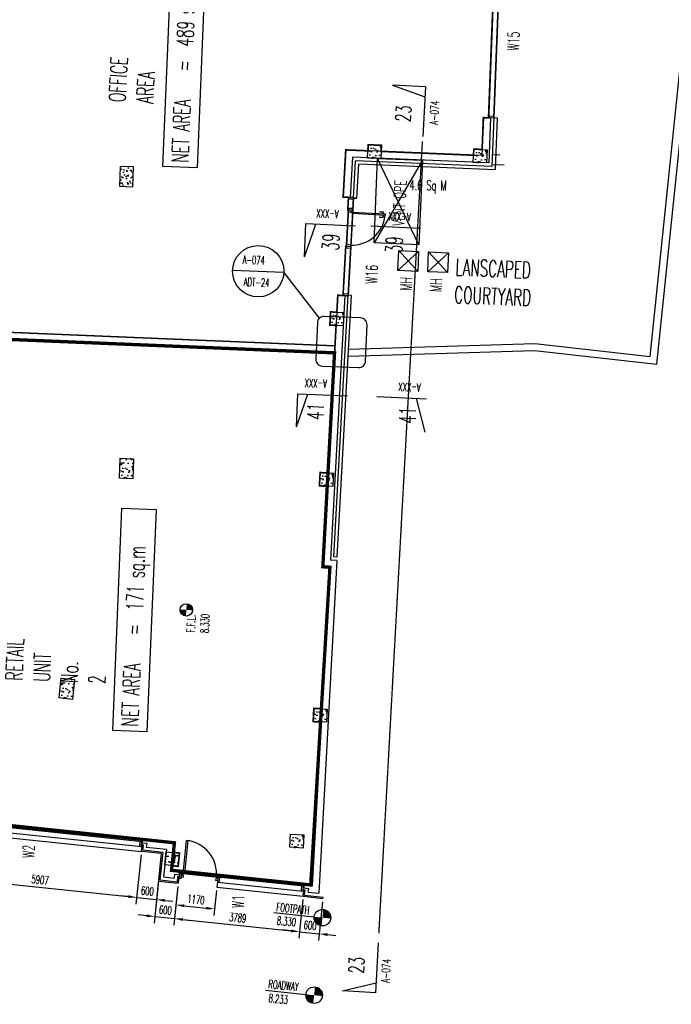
# Model space of a CAD drawing. Header units: millimetres. Extents: x 941089 to 2922714, y 799810 to 1997150.
# Tile 13 of 99: x 979724 to 999374, y 927087 to 956780. Entities that reach past the tile are written whole.
import ezdxf
from ezdxf.enums import TextEntityAlignment as Align

# ---------------------------------------------------------------- set-up
doc = ezdxf.new("R2010")
doc.units = ezdxf.units.MM
doc.header["$LTSCALE"] = 10
doc.header["$PDMODE"] = 3
doc.header["$PDSIZE"] = 5
for name, pattern in [('DASHDOT', [1, 0.5, -0.25, 0, -0.25]), ('L-PL-00$0$CENTER', [2, 1.25, -0.25, 0.25, -0.25]), ('L-PL-00$0$HIDDEN', [0.375, 0.25, -0.125])]:
    doc.linetypes.add(name, pattern=pattern)
doc.layers.get('DEFPOINTS').update_dxf_attribs({"color": 21})
for name, color, linetype in [('COLS-00$0$CONC-SECTION', 6, 'Continuous'), ('COLS-00$0$HATCH', 22, 'Continuous'), ('FO-00$0$PL-00$0$FIT OUT AREA', 21, 'Continuous'), ('L-PL-00$0$18', 21, 'Continuous'), ('L-PL-00$0$35', 3, 'Continuous'), ('L-PL-00$0$AREA-NET', 3, 'Continuous'), ('L-PL-00$0$DOOR', 2, 'Continuous'), ('L-PL-00$0$FIT OUT AREA', 1, 'Continuous'), ('L-PL-00$0$PL-01$0$DOOR', 2, 'Continuous'), ('L-PL-00$0$RED INLINE', 1, 'Continuous'), ('L-PL-00$0$SYMBOL', 6, 'Continuous'), ('L-PL-00$0$TEXT-25', 2, 'Continuous'), ('L-PL-00$0$TEXT-35', 7, 'Continuous'), ('L-PL-00$0$VENTS', 4, 'Continuous'), ('L-PL-00$0$WALL-EXTERNAL', 1, 'Continuous'), ('L-PL-00$0$WALL-INTERNAL', 4, 'Continuous'), ('L-PL-00$0$WINDOW', 2, 'Continuous'), ('L-PL-00$0$zz-dims-stone', 21, 'Continuous'), ('L-PL-00$0$ZZ-ROAD LEVELS', 7, 'Continuous'), ('L-PL-00$0$ZZ-SECTION MARKS', 6, 'Continuous'), ('L-PL-00$0$ZZ-WINDOW-NOS.', 2, 'Continuous'), ('REVISION', 1, 'DASHDOT')]:
    doc.layers.add(name, color=color, linetype=linetype)
doc.styles.add('L-PL-00$0$PL-01$0$STANDARD', font='romans.shx', dxfattribs={"width": 0.6})
doc.styles.add('L-PL-00$0$ROMANS', font='romans.shx', dxfattribs={"width": 0.6})
doc.styles.add('L-PL-00$0$STANDARD', font='romans.shx', dxfattribs={"width": 0.6})
doc.styles.add('L-PL-00$0$SYMBOLS', font='ROMANS.SHX')
doc.dimstyles.new('L-PL-00$0$ROYCETON', dxfattribs={"dimscale": 100, "dimtxt": 2.5, "dimasz": 2.5, "dimexe": 2, "dimexo": 1, "dimgap": 1, "dimtad": 1, "dimdec": 0, "dimtxsty": 'L-PL-00$0$STANDARD', "dimcen": 2.5, "dimclrd": 256, "dimclre": 256, "dimclrt": 2, "dimaunit": 1, "dimazin": 0, "dimtfac": 1, "dimtdec": 0, "dimtmove": 0, "dimatfit": 3, "dimfxl": 0, "dimarcsym": 0})

# ---------------------------------------------------------------- blocks, each defined once
blk = doc.blocks.new('COLS-00')
at = {"layer": 'COLS-00$0$HATCH'}
h = blk.add_hatch(dxfattribs=at)
h.set_pattern_fill('AR-CONC', color=256, scale=2, angle=84.0126, style=0)
h.set_pattern_definition([(137.633483, (63024.68, 2027453.22), (46.89644, 362.74227), [38.1, -419.1]), (82.633483, (63024.7, 2027453.22), (-384.69787, -54.6474), [30.48, -335.28]), (188.084483, (63028.6, 2027483.45), (-337.79964, 308.09611), [32.38, -356.18]), (133.817683, (62923.17, 2027457.4), (106.39961, 538.22369), [57.15, -628.65]), (184.269083, (62932.04, 2027502.27), (-474.82339, 494.8368), [48.57, -534.27]), (78.817483, (62923.17, 2027457.4), (-474.82248, 494.8375), [45.72, -502.92]), (108.633483, (62950.64, 2027507.12), (216.87749, 294.525696), [38.1, -419.1]), (53.633483, (62950.64, 2027507.12), (-362.95793, 138.70953), [30.48, -335.28]), (159.084883, (62968.72, 2027531.67), (-146.08129, 433.23443), [32.38, -356.18]), (125.133483, (63024.68, 2027453.22), (-168.710781, 13.154792), [0, -331.216, 0, -340.36, 0, -336.55]), (95.133483, (63024.68, 2027453.22), (-194.672064, 141.798614), [0, -194.056, 0, -323.596, 0, -128.27]), (55.133483, (63020, 2027340.03), (22.645267, 270.476808), [0, -127, 0, -396.24, 0, -525.78]), (45.133483, (63017.9, 2027289.27), (-38.57658, 298.105503), [0, -165.1, 0, -263.144, 0, -373.38])])
h.paths.add_polyline_path([(990217, 952609), (990234, 953009), (990633, 952992), (990617, 952592)])
h = blk.add_hatch(dxfattribs=at)
h.set_pattern_fill('AR-CONC', color=256, scale=2, angle=84.0126, style=0)
h.set_pattern_definition([(137.633483, (66208.18, 2027321.65), (46.89644, 362.74227), [38.1, -419.1]), (82.633483, (66208.18, 2027321.65), (-384.69787, -54.6474), [30.48, -335.28]), (188.084483, (66212.1, 2027351.88), (-337.79964, 308.09611), [32.38, -356.18]), (133.817683, (66106.67, 2027325.85), (106.39961, 538.22369), [57.15, -628.65]), (184.269083, (66115.53, 2027370.7), (-474.82339, 494.8368), [48.57, -534.27]), (78.817483, (66106.67, 2027325.85), (-474.82248, 494.8375), [45.72, -502.92]), (108.633483, (66134.14, 2027375.56), (216.87749, 294.525696), [38.1, -419.1]), (53.633483, (66134.14, 2027375.56), (-362.95793, 138.70953), [30.48, -335.28]), (159.084883, (66152.2, 2027400.1), (-146.08129, 433.23443), [32.38, -356.18]), (125.133483, (66208.18, 2027321.65), (-168.710781, 13.154792), [0, -331.216, 0, -340.36, 0, -336.55]), (95.133483, (66208.18, 2027321.65), (-194.672064, 141.798614), [0, -194.056, 0, -323.596, 0, -128.27]), (55.133483, (66203.5, 2027208.46), (22.645267, 270.476808), [0, -127, 0, -396.24, 0, -525.78]), (45.133483, (66201.4, 2027157.7), (-38.57658, 298.105503), [0, -165.1, 0, -263.144, 0, -373.38])])
h.paths.add_polyline_path([(993401, 952477), (993417, 952877), (993817, 952860), (993800, 952461)])
h = blk.add_hatch(dxfattribs=at)
h.set_pattern_fill('AR-CONC', color=256, scale=2, angle=-5.3247, style=0)
h.set_pattern_definition([(44.6753, (976378.43, 938559.94), (359.839, -65.554), [38.1, -419.1]), (349.6753, (976378.43, 938559.94), (-34.7215, 387.005), [30.48, -335.28]), (95.1263, (976408.42, 938554.48), (325.118, 321.45), [32.38, -356.18]), (40.8595, (976387.86, 938661.1), (532.016, -134.034), [57.15, -628.65]), (91.311, (976432.2, 938649.93), (518.682, 448.654), [48.57, -534.27]), (345.8593, (976387.86, 938661.1), (518.682, 448.653), [45.72, -502.92]), (15.6753, (976436.1, 938631.1), (282.941, -231.788), [38.1, -419.1]), (320.6753, (976436.1, 938631.1), (157.256, 355.316), [30.48, -335.28]), (66.1267, (976459.66, 938611.78), (440.196, 123.529), [32.38, -356.18]), (32.1753, (976378.43, 938559.94), (21.8439, 167.8071), [0, -331.216, 0, -340.36, 0, -336.55]), (2.1753, (976378.43, 938559.94), (151.656, 187.0949), [0, -194.056, 0, -323.596, 0, -128.27]), (322.1753, (976265.64, 938570.45), (268.9477, -36.5736), [0, -127, 0, -396.24, 0, -525.78]), (312.1753, (976215.06, 938575.17), (299.699, 23.141), [0, -165.1, 0, -263.144, 0, -373.38])])
h.paths.add_polyline_path([(982738, 951756), (983138, 951744), (983156, 952344), (982756, 952356)])
h = blk.add_hatch(dxfattribs=at)
h.set_pattern_fill('AR-CONC', color=256, scale=2, angle=83.2691, style=0)
h.set_pattern_definition([(136.890005, (75910.88, 2034353.78), (51.59935, 362.103216), [38.1, -419.1]), (81.890005, (75910.88, 2034353.78), (-385.37458, -49.65105), [30.48, -335.28]), (187.341005, (75915.18, 2034383.96), (-333.77342, 312.45339), [32.38, -356.18]), (133.074205, (75809.43, 2034359.3), (113.37452, 536.79776), [57.15, -628.65]), (183.525605, (75818.9, 2034404), (-468.36252, 500.95634), [48.57, -534.27]), (78.074005, (75809.43, 2034359.3), (-468.3616, 500.95703), [45.72, -502.92]), (107.890005, (75837.55, 2034408.64), (220.68093, 291.68675), [38.1, -419.1]), (52.890005, (75837.55, 2034408.64), (-361.12751, 143.40751), [30.48, -335.28]), (158.341405, (75855.94, 2034432.95), (-140.44744, 435.09347), [32.38, -356.18]), (124.390005, (75910.88, 2034353.78), (-168.525884, 15.342838), [0, -331.216, 0, -340.36, 0, -336.55]), (94.390005, (75910.88, 2034353.78), (-192.815728, 144.312697), [0, -194.056, 0, -323.596, 0, -128.27]), (54.390005, (75904.73, 2034240.66), (26.153007, 270.160197), [0, -127, 0, -396.24, 0, -525.78]), (44.390005, (75901.98, 2034189.94), (-34.705182, 298.580967), [0, -165.1, 0, -263.144, 0, -373.38])])
h.paths.add_polyline_path([(989078, 947569), (989100, 947968), (989499, 947947), (989478, 947547)])
h = blk.add_hatch(dxfattribs=at)
h.set_pattern_fill('AR-CONC', color=256, scale=2, angle=84.0125, style=0)
h.set_pattern_definition([(137.633438, (55541.83, 2017797.9), (46.89672, 362.742236), [38.1, -419.1]), (82.633438, (55541.83, 2017797.9), (-384.69791, -54.6471), [30.48, -335.28]), (188.084438, (55545.74, 2017828.13), (-337.7994, 308.09638), [32.38, -356.18]), (133.817638, (55440.3, 2017802.1), (106.40003, 538.2236), [57.15, -628.65]), (184.26904, (55449.2, 2017846.95), (-474.823, 494.83717), [48.57, -534.27]), (78.81744, (55440.3, 2017802.1), (-474.8221, 494.83788), [45.72, -502.92]), (108.633438, (55467.8, 2017851.8), (216.877724, 294.525526), [38.1, -419.1]), (53.633438, (55467.8, 2017851.8), (-362.95782, 138.70982), [30.48, -335.28]), (159.084838, (55485.87, 2017876.35), (-146.08095, 433.23454), [32.38, -356.18]), (125.133438, (55541.83, 2017797.9), (-168.710771, 13.154925), [0, -331.216, 0, -340.36, 0, -336.55]), (95.133438, (55541.83, 2017797.9), (-194.671952, 141.798768), [0, -194.056, 0, -323.596, 0, -128.27]), (55.133438, (55537.15, 2017684.72), (22.64548, 270.47679), [0, -127, 0, -396.24, 0, -525.78]), (45.133438, (55535.05, 2017633.96), (-38.576345, 298.105533), [0, -165.1, 0, -263.144, 0, -373.38])])
h.paths.add_polyline_path([(982733, 942953), (982758, 943552), (983158, 943536), (983133, 942936)])
h = blk.add_hatch(dxfattribs=at)
h.set_pattern_fill('AR-CONC', color=256, scale=2, angle=83.2691, style=0)
h.set_pattern_definition([(136.890005, (75595.18, 2029507.87), (51.59935, 362.103216), [38.1, -419.1]), (81.890005, (75595.18, 2029507.87), (-385.37458, -49.65105), [30.48, -335.28]), (187.341005, (75599.48, 2029538.05), (-333.77342, 312.45339), [32.38, -356.18]), (133.074205, (75493.73, 2029513.4), (113.37452, 536.79776), [57.15, -628.65]), (183.525605, (75503.2, 2029558.1), (-468.36252, 500.95634), [48.57, -534.27]), (78.074005, (75493.7, 2029513.4), (-468.3616, 500.95703), [45.72, -502.92]), (107.890005, (75521.85, 2029562.73), (220.68093, 291.68675), [38.1, -419.1]), (52.890005, (75521.85, 2029562.73), (-361.12751, 143.40751), [30.48, -335.28]), (158.341405, (75540.24, 2029587.04), (-140.44744, 435.09347), [32.38, -356.18]), (124.390005, (75595.18, 2029507.87), (-168.525884, 15.342838), [0, -331.216, 0, -340.36, 0, -336.55]), (94.390005, (75595.18, 2029507.87), (-192.815728, 144.312697), [0, -194.056, 0, -323.596, 0, -128.27]), (54.390005, (75589.03, 2029394.76), (26.153007, 270.160197), [0, -127, 0, -396.24, 0, -525.78]), (44.390005, (75586.28, 2029344.03), (-34.705182, 298.580967), [0, -165.1, 0, -263.144, 0, -373.38])])
h.paths.add_polyline_path([(988763, 942723), (988784, 943122), (989184, 943101), (989162, 942701)])
h = blk.add_hatch(dxfattribs=at)
h.set_pattern_fill('AR-CONC', color=256, scale=2, angle=80.3916, style=0)
h.set_pattern_definition([(134.01248, (123458.63, 2067581.47), (69.7123, 359.0563), [38.1, -419.1]), (79.01248, (123458.63, 2067581.47), (-387.38121, -30.24219), [30.48, -335.28]), (184.46348, (123464.44, 2067611.4), (-317.66704, 328.81524), [32.38, -356.18]), (130.19668, (123357.6, 2067592.07), (140.17945, 530.42939), [57.15, -628.65]), (180.64808, (123369.27, 2067636.27), (-442.62338, 523.83705), [48.57, -534.27]), (75.19648, (123357.6, 2067592.07), (-442.62243, 523.8377), [45.72, -502.92]), (105.01248, (123388.15, 2067639.94), (235.0457, 280.240523), [38.1, -419.1]), (50.01248, (123388.15, 2067639.94), (-353.47294, 161.35572), [30.48, -335.28]), (155.46388, (123407.73, 2067663.3), (-118.428145, 441.5955), [32.38, -356.18]), (121.51248, (123458.63, 2067581.47), (-167.543166, 23.783691), [0, -331.216, 0, -340.36, 0, -336.55]), (91.51248, (123458.63, 2067581.47), (-185.327944, 153.810314), [0, -194.056, 0, -323.596, 0, -128.27]), (51.51248, (123446.82, 2067468.8), (39.682392, 268.506648), [0, -127, 0, -396.24, 0, -525.78]), (41.51248, (123441.52, 2067418.28), (-19.672306, 299.946735), [0, -165.1, 0, -263.144, 0, -373.38])])
h.paths.add_polyline_path([(980917, 936325), (980979, 936921), (981377, 936880), (981315, 936283)])
h = blk.add_hatch(dxfattribs=at)
h.set_pattern_fill('AR-CONC', color=256, scale=2, angle=83.2691, style=0)
h.set_pattern_definition([(136.890005, (75407.6, 2022397.15), (51.59935, 362.103216), [38.1, -419.1]), (81.890005, (75407.6, 2022397.15), (-385.37458, -49.65105), [30.48, -335.28]), (187.341005, (75411.9, 2022427.33), (-333.77342, 312.45339), [32.38, -356.18]), (133.074205, (75306.15, 2022402.66), (113.37452, 536.79776), [57.15, -628.65]), (183.525605, (75315.6, 2022447.4), (-468.36252, 500.95634), [48.57, -534.27]), (78.074005, (75306.15, 2022402.66), (-468.3616, 500.95703), [45.72, -502.92]), (107.890005, (75334.27, 2022452), (220.68093, 291.68675), [38.1, -419.1]), (52.890005, (75334.27, 2022452), (-361.12751, 143.40751), [30.48, -335.28]), (158.341405, (75352.66, 2022476.3), (-140.44744, 435.09347), [32.38, -356.18]), (124.390005, (75407.6, 2022397.15), (-168.525884, 15.342838), [0, -331.216, 0, -340.36, 0, -336.55]), (94.390005, (75407.6, 2022397.15), (-192.815728, 144.312697), [0, -194.056, 0, -323.596, 0, -128.27]), (54.390005, (75401.45, 2022284.03), (26.153007, 270.160197), [0, -127, 0, -396.24, 0, -525.78]), (44.390005, (75398.7, 2022233.3), (-34.705182, 298.580967), [0, -165.1, 0, -263.144, 0, -373.38])])
h.paths.add_polyline_path([(988575, 935612), (988597, 936012), (988996, 935990), (988974, 935591)])
h = blk.add_hatch(dxfattribs=at)
h.set_pattern_fill('AR-CONC', color=256, scale=2, angle=83.2691, style=0)
h.set_pattern_definition([(136.890005, (74700.82, 2018605.7), (51.59935, 362.103216), [38.1, -419.1]), (81.890005, (74700.8, 2018605.7), (-385.37458, -49.65105), [30.48, -335.28]), (187.341005, (74705.1, 2018635.87), (-333.77342, 312.45339), [32.38, -356.18]), (133.074205, (74599.37, 2018611.2), (113.37452, 536.79776), [57.15, -628.65]), (183.525605, (74608.8, 2018655.94), (-468.36252, 500.95634), [48.57, -534.27]), (78.074005, (74599.37, 2018611.2), (-468.3616, 500.95703), [45.72, -502.92]), (107.890005, (74627.48, 2018660.55), (220.68093, 291.68675), [38.1, -419.1]), (52.890005, (74627.5, 2018660.55), (-361.12751, 143.40751), [30.48, -335.28]), (158.341405, (74645.87, 2018684.86), (-140.44744, 435.09347), [32.38, -356.18]), (124.390005, (74700.82, 2018605.69), (-168.525884, 15.342838), [0, -331.216, 0, -340.36, 0, -336.55]), (94.390005, (74700.82, 2018605.7), (-192.815728, 144.312697), [0, -194.056, 0, -323.596, 0, -128.27]), (54.390005, (74694.67, 2018492.57), (26.153007, 270.160197), [0, -127, 0, -396.24, 0, -525.78]), (44.390005, (74691.91, 2018441.85), (-34.705182, 298.580967), [0, -165.1, 0, -263.144, 0, -373.38])])
h.paths.add_polyline_path([(987868, 931821), (987890, 932220), (988289, 932198), (988268, 931799)])
h = blk.add_hatch(dxfattribs=at)
h.set_pattern_fill('AR-CONC', color=256, scale=2, angle=-5.9875, style=0)
h.set_pattern_definition([(44.012526, (-137699.12, 76257.1), (359.05636, -69.71201), [38.1, -419.1]), (349.012526, (-137699.12, 76257.1), (-30.2425, 387.38118), [30.48, -335.28]), (94.463526, (-137669.2, 76251.3), (328.81499, 317.66731), [32.38, -356.18]), (40.196726, (-137688.52, 76358.16), (530.4295, -140.17902), [57.15, -628.65]), (90.648126, (-137644.3, 76346.5), (523.83669, 442.6238), [48.57, -534.27]), (345.196526, (-137688.5, 76358.16), (523.83734, 442.62285), [45.72, -502.92]), (15.012526, (-137640.65, 76327.6), (280.240713, -235.045474), [38.1, -419.1]), (320.012526, (-137640.65, 76327.6), (161.35544, 353.47307), [30.48, -335.28]), (65.463926, (-137617.3, 76308), (441.59541, 118.4285), [32.38, -356.18]), (31.512526, (-137699.12, 76257.11), (23.783556, 167.543185), [0, -331.216, 0, -340.36, 0, -336.55]), (1.512526, (-137699.12, 76257.11), (153.810165, 185.328068), [0, -194.056, 0, -323.596, 0, -128.27]), (321.512526, (-137811.79, 76268.93), (268.50668, -39.682175), [0, -127, 0, -396.24, 0, -525.78]), (311.512526, (-137862.3, 76274.23), (299.94672, 19.67255), [0, -165.1, 0, -263.144, 0, -373.38])])
h.paths.add_polyline_path([(984104, 931292), (984145, 931689), (984543, 931648), (984501, 931250)])
at = {"layer": 'COLS-00$0$CONC-SECTION'}
for points in [[(990217, 952609), (990234, 953009), (990633, 952992), (990617, 952592)], [(993401, 952477), (993417, 952877), (993817, 952860), (993800, 952461)], [(982738, 951756), (983138, 951744), (983156, 952344), (982756, 952356)], [(989078, 947569), (989100, 947968), (989499, 947947), (989478, 947547)], [(982733, 942953), (982758, 943552), (983158, 943536), (983133, 942936)], [(988763, 942723), (988784, 943122), (989184, 943101), (989162, 942701)], [(980917, 936325), (980979, 936921), (981377, 936880), (981315, 936283)], [(988575, 935612), (988597, 936012), (988996, 935990), (988974, 935591)], [(987868, 931821), (987890, 932220), (988289, 932198), (988268, 931799)], [(984104, 931292), (984145, 931689), (984543, 931648), (984501, 931250)]]:
    blk.add_lwpolyline(points, close=True, dxfattribs=at)
blk = doc.blocks.new('FO-00')
at = {"layer": 'DEFPOINTS', "color": 5, "const_width": 50}
blk.add_lwpolyline([(994045.1, 958469.1), (993865.5, 953820.2), (993705.6, 953826.4), (993668.5, 952866.6), (993417.1, 952876.9), (993409.5, 952693.5), (990625.7, 952809), (990633.3, 952992), (990233.6, 953008.5), (990226.1, 952825.6), (989556.6, 952853.3), (989477.9, 951430.9), (989638.2, 951422.1), (989617.2, 951040.1), (989636.8, 951039.1), (989576.4, 949940.7), (989556.8, 949941.8), (989474.9, 948461.7), (989315.7, 948470.4), (989288, 947958.1), (989100, 947968.3), (989078.3, 947568.9), (989265.6, 947558.6), (989021, 943109.5), (988784.3, 943122.4), (988762.6, 942723), (988999, 942710), (988865.5, 940280.8), (989079.6, 940269), (988840, 935998.4), (988596.7, 936011.6), (988575, 935612.2), (988817.5, 935598.6), (988541, 930672.5), (988309.3, 930696.8), (985793.4, 930954), (985789.5, 930916.6), (984536.3, 931048.1), (984541, 931092), (984297.3, 931117.6), (984313.2, 931269.6), (984501.4, 931249.9), (984543.2, 931647.7), (984355, 931667.4), (984384.4, 931948.5), (983434.7, 932048.1), (983435.7, 932058.1), (978814.2, 932542.8)], dxfattribs=at)
at = {"layer": 'FO-00$0$PL-00$0$FIT OUT AREA'}
blk.add_lwpolyline([(994200, 958463.3), (994020.3, 953814.2), (993705.6, 953826.4), (993661.4, 952683.1), (989556.6, 952853.4), (989478.4, 951430.9), (989792.9, 951413.5), (989630, 948449.8), (989315.7, 948470.5), (989232, 946947.7), (978583.8, 947387.7)], dxfattribs=at)
blk = doc.blocks.new('L-PL-00$0$A1033D1-flat-7-flat-1')
at = {"color": 7}
blk.add_circle((0, 0), 250, dxfattribs=at)
for points in [[(-241, -65), (0, 0), (-250, 0)], [(-217, -125), (0, 0), (-241, -65)], [(-177, -177), (0, 0), (-217, -125)], [(-125, -217), (0, 0), (-177, -177)], [(-65, -241), (0, 0), (-125, -217)], [(0, -250), (0, 0), (-65, -241)], [(65, 241), (0, 0), (0, 250)], [(125, 217), (0, 0), (65, 241)], [(177, 177), (0, 0), (125, 217)], [(217, 125), (0, 0), (177, 177)], [(241, 65), (0, 0), (217, 125)], [(250, 0), (0, 0), (241, 65)]]:
    blk.add_solid(points, dxfattribs=at)
blk = doc.blocks.new('L-PL-00$0$A1033D1-flat-1-flat-1')
at = {"color": 7}
blk.add_circle((0, 0), 250, dxfattribs=at)
for points in [[(-241, -65), (0, 0), (-250, 0)], [(-217, -125), (0, 0), (-241, -65)], [(-177, -177), (0, 0), (-217, -125)], [(-125, -217), (0, 0), (-177, -177)], [(-65, -241), (0, 0), (-125, -217)], [(0, -250), (0, 0), (-65, -241)], [(65, 241), (0, 0), (0, 250)], [(125, 217), (0, 0), (65, 241)], [(177, 177), (0, 0), (125, 217)], [(217, 125), (0, 0), (177, 177)], [(241, 65), (0, 0), (217, 125)], [(250, 0), (0, 0), (241, 65)]]:
    blk.add_solid(points, dxfattribs=at)
blk = doc.blocks.new('L-PL-00$0$PL-01$0$DOOR-950-flat-1-flat-2')
at = {"layer": 'L-PL-00$0$PL-01$0$DOOR'}
for p, q in [((-11, 913), (-60, 910)), ((-54, 810), (-60, 910)), ((29, 916), (79, 919)), ((86, 819), (79, 919)), ((-6, 100), (38, 103)), ((-6, 100), (0, 0)), ((0, 0), (56, 4)), ((38, 103), (41, 56)), ((41, 56), (53, 57)), ((53, 57), (56, 4)), ((889, 109), (901, 110)), ((889, 109), (892, 56)), ((892, 56), (948, 60)), ((898, 157), (942, 160)), ((898, 157), (901, 110)), ((942, 160), (948, 60))]:
    blk.add_line(p, q, dxfattribs=at)
blk.add_lwpolyline([(80, 108), (41, 106), (-14, 963), (26, 966)], close=True, dxfattribs=at)
blk.add_circle((38, 106), 3, dxfattribs=at)
blk.add_arc((38, 103), 862, 3.6209, 90.7506, dxfattribs=at)
blk = doc.blocks.new('L-PL-00$0$sym5')
for p, q in [((0, 15), (-10, 15)), ((-10, 15), (0, 12)), ((0, 15), (0, 0))]:
    blk.add_line(p, q)
at = {"linetype": 'Continuous', "style": 'L-PL-00$0$SYMBOLS', "flags": 1}
blk.add_attdef('DT-RV0', (-3.89, 13.9), '', height=0.5, dxfattribs=at)
at = {"color": 7, "style": 'L-PL-00$0$STANDARD', "width": 0.65}
blk.add_attdef('SYM5', text='', height=4.51, dxfattribs=at).set_placement((-6.22, 6.6), align=Align.MIDDLE)
at = {"color": 2, "style": 'L-PL-00$0$STANDARD', "width": 0.65}
blk.add_attdef('SYM5', text='', height=2.5, rotation=90, dxfattribs=at).set_placement((3.09, 7.37), align=Align.MIDDLE)
blk = doc.blocks.new('L-PL-00$0$sym6')
for p, q in [((0, -15), (0, 0)), ((-10, -15), (0, -12)), ((0, -15), (-10, -15))]:
    blk.add_line(p, q)
at = {"color": 7, "style": 'L-PL-00$0$STANDARD', "width": 0.65}
blk.add_attdef('SYM5', text='', height=4.51, dxfattribs=at).set_placement((-6.22, -7.03), align=Align.MIDDLE)
at = {"color": 2, "style": 'L-PL-00$0$STANDARD', "width": 0.65}
blk.add_attdef('SYM5', text='', height=2.5, rotation=90, dxfattribs=at).set_placement((2.73, -8.28), align=Align.MIDDLE)
at = {"linetype": 'Continuous', "style": 'L-PL-00$0$SYMBOLS', "flags": 1}
blk.add_attdef('DT-RV0', (-3.89, -14.15), '', height=0.5, dxfattribs=at)
blk = doc.blocks.new('*D693')
at = {"layer": 'DEFPOINTS', "color": 0}
for p in [(977523, 932311), (983398, 931695), (983252, 930309)]:
    blk.add_point(p, dxfattribs=at)
at = {"layer": 'L-PL-00$0$zz-dims-stone', "lineweight": -2}
for p, q in [((977513, 932212), (977357, 930726)), ((983387, 931596), (983231, 930110)), ((977626, 930899), (983004, 930335))]:
    blk.add_line(p, q, dxfattribs=at)
at = {"layer": 'L-PL-00$0$zz-dims-stone'}
for points in [[(977631, 930941), (977622, 930858), (977378, 930925)], [(983008, 930377), (982999, 930294), (983252, 930309)]]:
    blk.add_solid(points, dxfattribs=at)
at = {"layer": 'L-PL-00$0$zz-dims-stone', "color": 2, "insert": (980338, 930841), "char_height": 250, "attachment_point": 5, "rotation": 354.0125, "style": 'L-PL-00$0$STANDARD'}
blk.add_mtext('5907', dxfattribs=at)
blk = doc.blocks.new('*D694')
at = {"layer": 'DEFPOINTS', "color": 0}
for p in [(983398, 931695), (983994, 931632), (983849, 930247)]:
    blk.add_point(p, dxfattribs=at)
at = {"layer": 'L-PL-00$0$zz-dims-stone', "lineweight": -2}
for p, q in [((983387, 931596), (983231, 930110)), ((983984, 931533), (983828, 930048)), ((983004, 930335), (982755, 930361)), ((983252, 930309), (983849, 930247)), ((984098, 930221), (984346, 930194))]:
    blk.add_line(p, q, dxfattribs=at)
at = {"layer": 'L-PL-00$0$zz-dims-stone'}
for points in [[(983008, 930377), (982999, 930294), (983252, 930309)], [(984102, 930262), (984093, 930179), (983849, 930247)]]:
    blk.add_solid(points, dxfattribs=at)
at = {"layer": 'L-PL-00$0$zz-dims-stone', "color": 2, "insert": (983574, 930502), "char_height": 250, "attachment_point": 5, "rotation": 354.0125, "style": 'L-PL-00$0$STANDARD'}
blk.add_mtext('600', dxfattribs=at)
blk = doc.blocks.new('*D695')
at = {"layer": 'DEFPOINTS', "color": 0}
for p in [(983907, 930802), (984504, 930739), (984392, 929671)]:
    blk.add_point(p, dxfattribs=at)
at = {"layer": 'L-PL-00$0$zz-dims-stone', "lineweight": -2}
for p, q in [((983897, 930702), (983774, 929534)), ((984493, 930640), (984371, 929472)), ((983547, 929759), (983298, 929786)), ((983795, 929733), (984392, 929671)), ((984641, 929645), (984889, 929619))]:
    blk.add_line(p, q, dxfattribs=at)
at = {"layer": 'L-PL-00$0$zz-dims-stone'}
for points in [[(983551, 929801), (983542, 929718), (983795, 929733)], [(984645, 929686), (984636, 929603), (984392, 929671)]]:
    blk.add_solid(points, dxfattribs=at)
at = {"layer": 'L-PL-00$0$zz-dims-stone', "color": 2, "insert": (984117, 929926), "char_height": 250, "attachment_point": 5, "rotation": 354.0125, "style": 'L-PL-00$0$STANDARD'}
blk.add_mtext('600', dxfattribs=at)
blk = doc.blocks.new('*D696')
at = {"layer": 'DEFPOINTS', "color": 0}
for p in [(984504, 930739), (988272, 930344), (988160, 929276)]:
    blk.add_point(p, dxfattribs=at)
at = {"layer": 'L-PL-00$0$zz-dims-stone', "lineweight": -2}
for p, q in [((984493, 930640), (984371, 929472)), ((988262, 930244), (988139, 929077)), ((984641, 929645), (987912, 929302))]:
    blk.add_line(p, q, dxfattribs=at)
at = {"layer": 'L-PL-00$0$zz-dims-stone'}
for points in [[(984645, 929686), (984636, 929603), (984392, 929671)], [(987916, 929343), (987907, 929260), (988160, 929276)]]:
    blk.add_solid(points, dxfattribs=at)
at = {"layer": 'L-PL-00$0$zz-dims-stone', "color": 2, "insert": (986300, 929697), "char_height": 250, "attachment_point": 5, "rotation": 354.0125, "style": 'L-PL-00$0$STANDARD'}
blk.add_mtext('3789', dxfattribs=at)
blk = doc.blocks.new('*D697')
at = {"layer": 'DEFPOINTS', "color": 0}
for p in [(988272, 930344), (988869, 930281), (988757, 929213)]:
    blk.add_point(p, dxfattribs=at)
at = {"layer": 'L-PL-00$0$zz-dims-stone', "lineweight": -2}
for p, q in [((988262, 930244), (988139, 929077)), ((988859, 930182), (988736, 929014)), ((987912, 929302), (987663, 929328)), ((988160, 929276), (988757, 929213)), ((989006, 929187), (989254, 929161))]:
    blk.add_line(p, q, dxfattribs=at)
at = {"layer": 'L-PL-00$0$zz-dims-stone'}
for points in [[(987916, 929343), (987907, 929260), (988160, 929276)], [(989010, 929228), (989001, 929145), (988757, 929213)]]:
    blk.add_solid(points, dxfattribs=at)
at = {"layer": 'L-PL-00$0$zz-dims-stone', "color": 2, "insert": (988482, 929468), "char_height": 250, "attachment_point": 5, "rotation": 354.0125, "style": 'L-PL-00$0$STANDARD'}
blk.add_mtext('600', dxfattribs=at)
blk = doc.blocks.new('*D702')
at = {"layer": 'DEFPOINTS', "color": 0}
for p in [(984504, 930739), (985668, 930617), (985599, 929962)]:
    blk.add_point(p, dxfattribs=at)
at = {"layer": 'L-PL-00$0$zz-dims-stone', "lineweight": -2}
for p, q in [((984493, 930640), (984414, 929885)), ((985657, 930517), (985578, 929763)), ((984684, 930058), (985350, 929988))]:
    blk.add_line(p, q, dxfattribs=at)
at = {"layer": 'L-PL-00$0$zz-dims-stone'}
for points in [[(984688, 930099), (984679, 930016), (984435, 930084)], [(985355, 930029), (985346, 929946), (985599, 929962)]]:
    blk.add_solid(points, dxfattribs=at)
at = {"layer": 'L-PL-00$0$zz-dims-stone', "color": 2, "insert": (985040, 930247), "char_height": 250, "attachment_point": 5, "rotation": 354.0125, "style": 'L-PL-00$0$STANDARD'}
blk.add_mtext('1170', dxfattribs=at)
blk = doc.blocks.new('L-PL-00')
at = {"layer": 'L-PL-00$0$18'}
for p, q in [((994198.3, 952695.8), (994016.4, 952703.3)), ((994337.7, 952389.7), (994004, 952403.6))]:
    blk.add_line(p, q, dxfattribs=at)
at = {"layer": 'L-PL-00$0$35', "color": 7}
blk.add_lwpolyline([(984044.9, 952355.5), (984321.8, 959056.6), (985351.6, 959014), (985074.6, 952312.9)], close=True, dxfattribs=at)
at = {"layer": 'L-PL-00$0$35', "color": 7, "elevation": 0}
blk.add_lwpolyline([(982529.2, 935348.5), (982806.1, 942049.6), (983835.9, 942007), (983558.9, 935306)], close=True, dxfattribs=at)
at = {"layer": 'L-PL-00$0$AREA-NET', "const_width": 100}
blk.add_lwpolyline([(989218.4, 946733), (977927.4, 947199.6), (977707, 942605), (977682.4, 941861.7), (977710.4, 941289.1), (977670.8, 940329.8), (977465.4, 935539.2), (977355.3, 932695.8), (984389.7, 931958), (984302.5, 931127.1), (984302.5, 931127.1), (988499.6, 930686.9), (989079.6, 940269), (988865.5, 940280.8)], close=True, dxfattribs=at)
at = {"layer": 'L-PL-00$0$DOOR', "color": 3, "linetype": 'L-PL-00$0$HIDDEN'}
blk.add_lwpolyline([(989527.5, 948458.7), (989630.2, 948453.1), (989792.9, 951413.5), (989689.4, 951419.2)], dxfattribs=at)
at = {"layer": 'L-PL-00$0$FIT OUT AREA'}
blk.add_lwpolyline([(994200, 958463.3), (994020.3, 953814.2), (993705.6, 953826.4), (993661.4, 952683.1), (989556.6, 952853.4), (989478.4, 951430.9), (989792.9, 951413.5), (989630, 948449.8), (989315.7, 948470.5), (989232, 946947.7), (978583.8, 947387.7)], dxfattribs=at)
at = {"layer": 'L-PL-00$0$RED INLINE', "color": 22}
for p, q in [((991752.1, 949790.7), (991127.8, 949216)), ((991152.6, 949815.4), (991727.3, 949191.2)), ((992651.3, 949753.5), (992027, 949178.8)), ((992051.8, 949778.3), (992626.5, 949154))]:
    blk.add_line(p, q, dxfattribs=at)
for points in [[(991152.6, 949815.4), (991752.1, 949790.7), (991727.3, 949191.2), (991127.8, 949216)], [(992051.8, 949778.3), (992651.3, 949753.5), (992626.5, 949154), (992027, 949178.8)]]:
    blk.add_lwpolyline(points, close=True, dxfattribs=at)
at = {"layer": 'L-PL-00$0$SYMBOL'}
for p, q in [((988308.8, 949631.2), (988350.3, 950630.4)), ((988308.8, 949631.2), (988650.3, 950617.9)), ((988350.3, 950630.4), (989850.5, 950568.2)), ((991812.9, 950486.7), (990312.7, 950549)), ((988068, 944502.4), (988109.4, 945501.5)), ((988068, 944502.4), (988409.5, 945489.1)), ((988109.4, 945501.5), (989609.6, 945439.3)), ((991994.6, 945340.3), (990494.4, 945402.6)), ((991953.1, 944341.2), (991694.6, 945352.8))]:
    blk.add_line(p, q, dxfattribs=at)
at = {"layer": 'L-PL-00$0$SYMBOL', "color": 1}
for p in [(986144.3, 949226.2), (988764.7, 947779.1)]:
    blk.add_line(p, (987692.3, 949161.9), dxfattribs=at)
blk.add_lwpolyline([(990007.5, 947786.2), (988908.4, 947831.8, 0.4142136), (988700.3, 947640.2), (988654.7, 946541.2, 0.4142136), (988846.3, 946333.1), (989945.3, 946287.5, 0.4142136), (990153.4, 946479), (990199, 947578.1, 0.4142136)], format="xyb", close=True, dxfattribs=at)
blk.add_circle((986918.3, 949194), 774.7, dxfattribs=at)
at = {"layer": 'L-PL-00$0$TEXT-25'}
blk.add_circle((984749.1, 938981), 187.5, dxfattribs=at)
for points in [[(984565.4, 938943.6), (984749.1, 938981), (984562, 938992.4)], [(984581.3, 938897.3), (984749.1, 938981), (984565.4, 938943.6)], [(984608.7, 938856.7), (984749.1, 938981), (984581.3, 938897.3)], [(984645.7, 938824.6), (984749.1, 938981), (984608.7, 938856.7)], [(984689.7, 938803.2), (984749.1, 938981), (984645.7, 938824.6)], [(984737.7, 938793.9), (984749.1, 938981), (984689.7, 938803.2)], [(984808.5, 939158.9), (984749.1, 938981), (984760.5, 939168.2)], [(984852.5, 939137.4), (984749.1, 938981), (984808.5, 939158.9)], [(984889.5, 939105.3), (984749.1, 938981), (984852.5, 939137.4)], [(984916.9, 939064.8), (984749.1, 938981), (984889.5, 939105.3)], [(984932.8, 939018.5), (984749.1, 938981), (984916.9, 939064.8)], [(984936.3, 938969.7), (984749.1, 938981), (984932.8, 939018.5)]]:
    blk.add_solid(points, dxfattribs=at)
at = {"layer": 'L-PL-00$0$VENTS', "color": 22}
for p, q in [((991760.3, 949990.5), (990516.9, 952596.5)), ((991865.7, 952540.7), (990411.5, 950046.2))]:
    blk.add_line(p, q, dxfattribs=at)
blk.add_lwpolyline([(991760.3, 949990.5), (990411.5, 950046.2), (990516.9, 952596.5), (991865.7, 952540.7)], close=True, dxfattribs=at)
at = {"layer": 'L-PL-00$0$WALL-EXTERNAL'}
for p, q in [((994020.9, 953828.9), (993964, 952355.2)), ((994020.9, 953828.9), (994120.9, 953825.1)), ((994120.9, 953825.1), (994060, 952251.1)), ((989792.1, 951398.9), (989854.1, 952525.7)), ((993964, 952355.2), (989854.1, 952525.7)), ((989892, 951393.4), (989948.5, 952421.7)), ((994060, 952251.1), (989948.5, 952421.7)), ((989792.1, 951398.9), (989892, 951393.4)), ((989892, 951393), (989792.1, 951398.5)), ((989197.3, 940578.2), (989631, 948468)), ((989297.2, 940572.7), (989730.9, 948462.5)), ((989730.9, 948462.5), (989632.4, 948468)), ((989297.2, 940572.7), (989197.3, 940578.2)), ((983397.6, 931695), (983418.5, 931894)), ((983458.3, 931889.8), (983418.5, 931894)), ((983441.6, 931730.7), (983458.3, 931889.8)), ((983994.3, 931632.5), (983397.6, 931695)), ((984038.3, 931668.1), (983441.6, 931730.7)), ((983994.3, 931632.5), (983907.2, 930801.6)), ((984038.3, 931668.1), (983951.2, 930837.2)), ((984485, 930942.1), (984468.3, 930782.9)), ((984485, 930942.1), (984524.8, 930937.9)), ((984524.8, 930937.9), (984503.9, 930739)), ((983907.2, 930801.6), (984503.9, 930739)), ((983951.2, 930837.2), (984468.3, 930782.9)), ((988272.3, 930343.7), (988293.1, 930542.7)), ((988272.3, 930343.7), (988869, 930281.2)), ((988293.1, 930542.7), (988332.9, 930538.5)), ((988316.2, 930379.4), (988332.9, 930538.5)), ((988316.2, 930379.4), (988873.2, 930320.9)), ((988869, 930281.2), (988873.2, 930320.9))]:
    blk.add_line(p, q, dxfattribs=at)
at = {"layer": 'L-PL-00$0$WALL-EXTERNAL', "color": 22}
for p, q in [((978686.6, 932189.2), (983397.6, 931695)), ((985683.8, 930771.9), (985667.5, 930616.9)), ((985667.5, 930616.9), (988272.3, 930343.7))]:
    blk.add_line(p, q, dxfattribs=at)
at = {"layer": 'L-PL-00$0$WALL-INTERNAL'}
for p, q in [((993705.6, 953826.4), (993661.4, 952683)), ((993920.4, 953818.1), (993705.6, 953826.4)), ((993920.4, 953818.1), (993867.9, 952459.3)), ((989556.6, 952853.3), (989478.4, 951430.9)), ((993661.4, 952683), (989556.6, 952853.3)), ((989759.7, 952629.7), (989693.1, 951419)), ((993867.9, 952459.3), (989759.7, 952629.7)), ((989693.1, 951419), (989478.4, 951430.9)), ((989530.4, 948458.6), (989092, 940483.8)), ((989315.7, 948470.5), (989232, 946947.6)), ((989530.4, 948458.6), (989315.7, 948470.5)), ((978583.8, 947387.7), (989229.5, 946947.7)), ((977927.4, 947199.6), (989220.2, 946732.9)), ((989220.2, 946732.9), (988865.5, 940280.8)), ((988865.5, 940280.8), (989213.2, 946605.7)), ((989290.4, 940472.9), (988745, 930434.9)), ((989290.4, 940472.9), (989092, 940483.8)), ((989079.6, 940269), (988541, 930672.5)), ((989079.6, 940269), (988865.5, 940280.8)), ((983424.2, 931948.7), (983434.7, 932048.1)), ((983563.5, 931934.1), (983424.2, 931948.7)), ((984384.4, 931948.5), (983434.7, 932048.1)), ((983551.5, 931819.7), (983563.5, 931934.1)), ((984148.2, 931757.1), (983551.5, 931819.7)), ((984384.4, 931948.5), (984297.3, 931117.6)), ((984148.2, 931757.1), (984061, 930926.2)), ((984061, 930926.2), (984379.3, 930892.8)), ((984297.3, 931117.6), (984541, 931092)), ((984391.3, 931007.2), (984379.3, 930892.8)), ((984391.3, 931007.2), (984530.5, 930992.6)), ((984541, 931092), (984530.5, 930992.6)), ((988298.9, 930597.4), (988309.3, 930696.8)), ((988298.9, 930597.4), (988438.1, 930582.8)), ((988309.3, 930696.8), (988541, 930672.5)), ((988426.1, 930468.4), (988438.1, 930582.8)), ((988426.1, 930468.4), (988745, 930434.9))]:
    blk.add_line(p, q, dxfattribs=at)
for points in [[(989630.3, 946633.5), (995249, 946801.7), (998932.4, 946387), (1000169.5, 958323.3)], [(989642.2, 946848.9), (995257.9, 947017), (998740.9, 946624.9), (999975.9, 958541)]]:
    blk.add_lwpolyline(points, dxfattribs=at)
at = {"layer": 'L-PL-00$0$WINDOW'}
for p, q in [((993865.5, 953820.1), (994045.1, 958469.1)), ((994020.4, 953814.1), (994200, 958463.1)), ((994020.4, 953814.1), (993865.5, 953820.1)), ((994022.4, 953864.1), (993867.5, 953870)), ((989617.2, 951040.1), (989638.2, 951422.1)), ((989792.9, 951413.5), (989638.2, 951422.1)), ((989772, 951031.6), (989792.9, 951413.5)), ((989774.7, 951081.5), (989619.9, 951090.1)), ((989790.2, 951363.6), (989635.4, 951372.1)), ((989772, 951031.6), (989617.2, 951040.1)), ((989475.4, 948461.6), (989556.8, 949941.8)), ((989711.6, 949933.3), (989556.8, 949941.8)), ((989630.2, 948453.1), (989711.6, 949933.3)), ((989708.8, 949883.4), (989554.1, 949891.9)), ((989630.2, 948453.1), (989475.4, 948461.6)), ((989633, 948503), (989478.2, 948511.6)), ((978718.4, 932492.5), (983409.5, 932000.5)), ((978702.3, 932338.3), (983393.4, 931846.3)), ((983343.6, 931851.5), (983359.8, 932005.7)), ((983393.4, 931846.3), (983409.5, 932000.5)), ((984556.2, 931046), (984540.1, 930891.8)), ((984540.1, 930891.8), (984589.8, 930886.6)), ((984556.2, 931046), (984606, 931040.8)), ((984606, 931040.8), (984589.8, 930886.6)), ((984594, 930926.8), (984649.7, 930921)), ((984604.4, 931026.3), (984648.5, 931021.7)), ((984648.2, 931021.7), (984643.3, 930975.1)), ((984643.3, 930975.1), (984655.3, 930973.9)), ((984655.3, 930973.9), (984649.7, 930921)), ((985654.7, 930916.2), (985649.8, 930869.5)), ((985698.4, 930911.6), (985654.4, 930916.2)), ((985700, 930926), (985683.8, 930771.9)), ((985700, 930926), (988284.8, 930654.9)), ((985749.7, 930920.8), (985733.5, 930766.7)), ((985637.9, 930870.8), (985632.3, 930817.9)), ((985688, 930812.1), (985632.3, 930817.9)), ((985649.8, 930869.5), (985637.9, 930870.8)), ((985683.8, 930771.9), (988268.6, 930500.8)), ((988218.9, 930506), (988235.1, 930660.1)), ((988268.6, 930500.8), (988284.8, 930654.9))]:
    blk.add_line(p, q, dxfattribs=at)
blk.add_lwpolyline([(984691.5, 931020.3), (984651.7, 931024.5), (984756.8, 932027.5), (984796.6, 932022.5)], close=True, dxfattribs=at)
blk.add_circle((984648.7, 931024.7), 3, dxfattribs=at)
blk.add_arc((984651.7, 931024.5), 1008.5, 353.83436, 84.01701, dxfattribs=at)
at = {"layer": 'L-PL-00$0$ZZ-ROAD LEVELS', "ltscale": 2}
for p, q in [((987386.7, 929853.3), (988604.7, 929725.6)), ((987141.2, 927514.7), (988353.8, 927387.5))]:
    blk.add_line(p, q, dxfattribs=at)
at = {"layer": 'L-PL-00$0$ZZ-SECTION MARKS', "color": 2, "linetype": 'L-PL-00$0$CENTER'}
blk.add_line((990558.8, 929232.4), (991871.4, 953108.5), dxfattribs=at)
at = {"layer": 'L-PL-00$0$DOOR', "xscale": 1.157894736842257, "yscale": 1.157894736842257, "zscale": 1.157894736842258, "rotation": 263.2326125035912}
blk.add_blockref('L-PL-00$0$PL-01$0$DOOR-950-flat-1-flat-2', (989636.8, 951039.1), dxfattribs=at)
at = {"layer": 'L-PL-00$0$ZZ-ROAD LEVELS', "rotation": 354.0125261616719}
for name, p in [('L-PL-00$0$A1033D1-flat-1-flat-1', (988853.3, 929699.5)), ('L-PL-00$0$A1033D1-flat-7-flat-1', (988602.5, 927361.4))]:
    blk.add_blockref(name, p, dxfattribs=at)
at = {"layer": 'L-PL-00$0$ZZ-SECTION MARKS', "color": 6}
ref = blk.add_blockref('L-PL-00$0$sym5', (991879.4, 953255.1), dxfattribs=dict(at, xscale=100.0000000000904, yscale=100.0999999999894, zscale=100, rotation=356.8535052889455))
ref.add_attrib('SYM5', '23', dxfattribs={"layer": '0', "color": 7, "height": 451.47, "rotation": 86, "style": 'L-PL-00$0$STANDARD', "width": 0.649351}).set_placement((991294.3, 953949.1), align=Align.MIDDLE)
ref.add_attrib('SYM5', 'A-074', dxfattribs={"layer": '0', "color": 2, "height": 250, "rotation": 86.85535, "style": 'L-PL-00$0$STANDARD', "width": 0.65065}).set_placement((992228.5, 953975), align=Align.MIDDLE)
ref = blk.add_blockref('L-PL-00$0$sym6', (990542.5, 928935.8), dxfattribs=dict(at, xscale=100.0000000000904, yscale=100.0999999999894, zscale=100, rotation=356.8535052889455))
ref.add_attrib('SYM5', '23', dxfattribs={"layer": '0', "color": 7, "height": 451.47, "rotation": 88, "style": 'L-PL-00$0$STANDARD', "width": 0.649351}).set_placement((989882.5, 928267.7), align=Align.MIDDLE)
ref.add_attrib('SYM5', 'A-074', dxfattribs={"layer": '0', "color": 2, "height": 250, "rotation": 86.85351, "style": 'L-PL-00$0$STANDARD', "width": 0.65065}).set_placement((990769.3, 928093.4), align=Align.MIDDLE)
at = {"layer": 'L-PL-00$0$35', "color": 7, "style": 'L-PL-00$0$ROMANS', "width": 0.6}
for s, p in [('NET AREA   =  489 sq.m', (984807.9, 952464.7)), ('NET AREA   =  171 sq.m', (983292.2, 935457.7))]:
    blk.add_text(s, height=500, rotation=87.63344, dxfattribs=at).set_placement(p)
at = {"layer": 'L-PL-00$0$SYMBOL', "color": 2, "style": 'L-PL-00$0$STANDARD', "width": 0.6}
for s, p in [(' A-074', (986339.6, 949425.6)), ('ADT-24', (986473.1, 948752.3))]:
    blk.add_text(s, height=250, rotation=357.62385, dxfattribs=at).set_placement(p)
at = {"layer": 'L-PL-00$0$SYMBOL'}
for s, insert, char_height, width, attachment_point, rotation, style in [('{\\C2;A-XXX}', (989335.9, 950789.2), 250, 12775.438, 1, 177.62379, 'L-PL-00$0$ROMANS'), ('{\\C2;A-XXX}', (990843.7, 950726.6), 250, 12775.438, 3, 177.62379, 'L-PL-00$0$ROMANS'), ('{\\C0;39}', (989340.7, 949806.1), 500, 1, 7, 86.95143, 'L-PL-00$0$PL-01$0$STANDARD'), ('{\\C0;39}', (990757.6, 949747.3), 500, 1, 1, 88.29616, 'L-PL-00$0$PL-01$0$STANDARD'), ('{\\C2;A-XXX}', (988980.9, 945673.1), 250, 12775.438, 1, 177.62379, 'L-PL-00$0$ROMANS'), ('{\\C2;A-XXX}', (991140.3, 945583.5), 250, 12775.438, 3, 177.62379, 'L-PL-00$0$ROMANS'), ('{\\C7;41}', (988878.4, 944699.8), 500, 1, 7, 86.95143, 'L-PL-00$0$PL-01$0$STANDARD'), ('{\\C7;41}', (991161.8, 944605), 500, 1, 1, 88.29616, 'L-PL-00$0$PL-01$0$STANDARD')]:
    blk.add_mtext(s, dxfattribs=dict(at, insert=insert, char_height=char_height, width=width, attachment_point=attachment_point, rotation=rotation, style=style))
at = {"layer": 'L-PL-00$0$TEXT-25', "insert": (985839.7, 938259.6), "char_height": 250, "width": 1, "attachment_point": 7, "rotation": 87.6334, "style": 'L-PL-00$0$PL-01$0$STANDARD'}
blk.add_mtext('F.F.L. 8.330\\P    ', dxfattribs=at)
at = {"layer": 'L-PL-00$0$TEXT-35', "style": 'L-PL-00$0$STANDARD', "width": 0.6}
for s, p in [('VENT OPE', (991316.4, 950554.8)), ('MH', (991540.2, 948594.3)), ('MH', (992439.5, 948557.1))]:
    blk.add_text(s, height=350, rotation=86.96099, dxfattribs=at).set_placement(p)
at = {"layer": 'L-PL-00$0$TEXT-35', "char_height": 500, "width": 1, "attachment_point": 7, "style": 'L-PL-00$0$PL-01$0$STANDARD'}
for s, insert, rotation in [('OFFICE AREA\\P    ', (984576.5, 954195), 86.96111), ('LANSCAPED\\PCOURTYARD\\P    ', (992784.5, 947405.5), 357.63343), ('RETAIL UNIT No. 2\\P    ', (983133.3, 936706.1, 0), 87.65357)]:
    blk.add_mtext(s, dxfattribs=dict(at, insert=insert, rotation=rotation))
at = {"layer": 'L-PL-00$0$VENTS', "style": 'L-PL-00$0$ROMANS', "width": 0.6}
blk.add_text('4.6 Sq M', height=300, rotation=359.32767, dxfattribs=at).set_placement((991479.4, 951641.7))
at = {"layer": 'L-PL-00$0$ZZ-ROAD LEVELS', "ltscale": 2, "style": 'L-PL-00$0$ROMANS', "width": 0.6}
for s, p in [('FOOTPATH', (987480.4, 930145.1)), ('ROADWAY', (987241.7, 927826.7))]:
    blk.add_text(s, height=250, rotation=354.01253, dxfattribs=at).set_placement(p, align=Align.TOP_LEFT)
for s, p in [('8.330', (988042.5, 929432.6)), ('8.233', (987797, 927094))]:
    blk.add_text(s, height=250, rotation=354.01253, dxfattribs=at).set_placement(p, align=Align.RIGHT)
at = {"layer": 'L-PL-00$0$ZZ-WINDOW-NOS.', "char_height": 350, "width": 916, "attachment_point": 1, "style": 'L-PL-00$0$ROMANS'}
for s, insert, rotation in [('W15', (994426.6, 955852.5), 87.6336), ('W16', (990152.4, 948821.4), 87.6336), ('W2', (979809.5, 931502.2), 87.6336), ('W1', (986126.9, 929993.3), 87.63356)]:
    blk.add_mtext(s, dxfattribs=dict(at, insert=insert, rotation=rotation))
at = {"layer": 'L-PL-00$0$zz-dims-stone'}
for p1, p2, distance, picture, middle in [((977523, 932311.2), (983397.6, 931695), -1393.5, '*D693', (980338.4, 930841)), ((983397.6, 931695), (983994.3, 931632.5), -1393.5, '*D694', (983574.1, 930501.7)), ((983907.2, 930801.6), (984503.9, 930739), -1074, '*D695', (984117, 929925.9)), ((984503.9, 930739), (988272.3, 930343.7), -1074, '*D696', (986299.5, 929697)), ((984503.9, 930739), (985667.5, 930616.9), -658.8, '*D702', (985040.5, 930246.5)), ((988272.3, 930343.7), (988869, 930281.2), -1074, '*D697', (988482.1, 929468.1))]:
    dim = blk.add_aligned_dim(p1=p1, p2=p2, distance=distance, dimstyle='L-PL-00$0$ROYCETON', dxfattribs=at)
    dim.commit()
    dim.dimension.update_dxf_attribs({"geometry": picture, "text_midpoint": middle})

msp = doc.modelspace()

# ---------------------------------------------------------------- block references
at = {"layer": 'REVISION'}
for name in ['FO-00', 'L-PL-00', 'COLS-00']:
    msp.add_blockref(name, (0, 0), dxfattribs=at)

doc.saveas('drawing.dxf')
